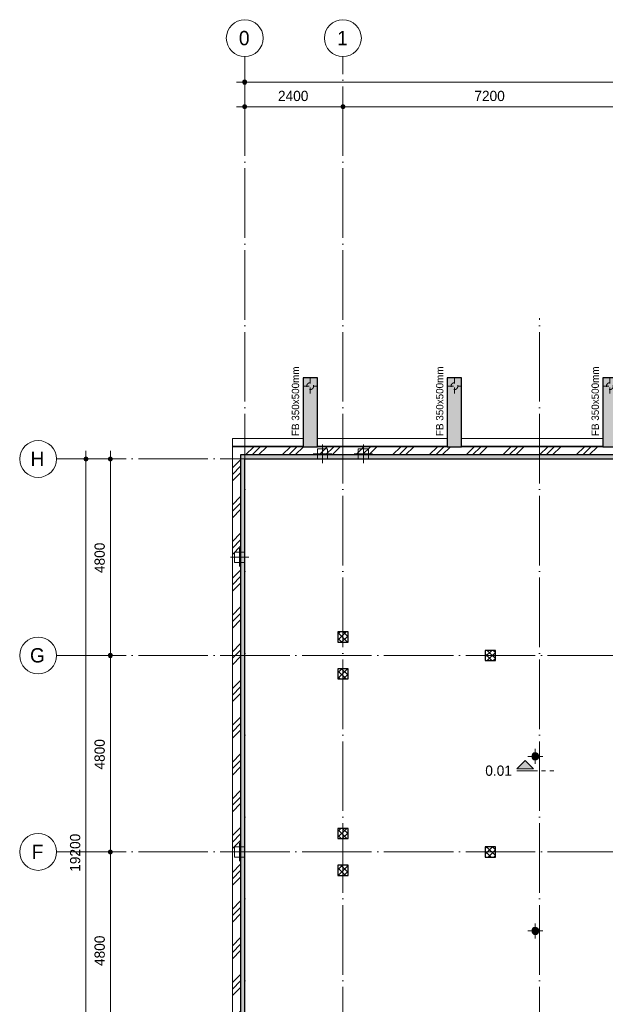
# Model space of a CAD drawing. Header units: millimetres. Extents: x -2900 to 56100, y -900 to 49332.
# Tile 4 of 8: x -2900 to 11412, y 25277 to 49332. Entities that reach past the tile are written whole.
import ezdxf

# ---------------------------------------------------------------- set-up
doc = ezdxf.new("R2010")
doc.units = ezdxf.units.MM
for name, pattern in [('WSP_hartlijn', [800, 500, -100, 100, -100]), ('WSP_hhidden', [250, 150, -100]), ('WSP_stramienlijn', [2000, 1700, -150, 0, -150])]:
    doc.linetypes.add(name, pattern=pattern)
for name, color, linetype, lineweight in [('00_algemeen - hartlijn', 7, 'Continuous', 13), ('00_algemeen - hhidden - 0_13mm', 7, 'WSP_hhidden', 13), ('00_maatvoering', 8, 'Continuous', 13), ('00_maatvoering-100', 8, 'Continuous', 13), ('03_viewports - sections', 1, 'Continuous', 13), ('07_stramien', 4, 'Continuous', 13), ('16_funderingsconstructies', 2, 'Continuous', 18), ('16_funderingsconstructies - voeten en balken -cut-', 3, 'Continuous', 25), ('17_paalfunderingen - beton -cut-', 3, 'Continuous', 25), ('17_paalfunderingen - prefab -cut-', 3, 'Continuous', 25), ('28_hoofddraagconstructies - kolommen en liggers', 1, 'Continuous', 13), ('28_hoofddraagconstructies - kolommen en liggers - staal', 1, 'Continuous', 13), ('28_hoofddraagconstructies - tags', 7, 'Continuous', 18)]:
    doc.layers.add(name, color=color, linetype=linetype, lineweight=lineweight)
doc.layers.add('16_funderingsconstructies - voeten en balken', color=2, linetype='Continuous')
doc.styles.add('Revittext', font='txt', dxfattribs={"height": 350})
doc.styles.add('Revittext_1', font='txt', dxfattribs={"height": 250})
doc.styles.add('Revittext_2', font='txt', dxfattribs={"height": 180})
doc.dimstyles.new('WSP_25_-_transparant', dxfattribs={"dimscale": 304.8, "dimtxt": 252.223969, "dimasz": 1.312336, "dimexe": 0.656168, "dimexo": 0.0625, "dimgap": 0.213255, "dimtad": 1, "dimdec": 0, "dimzin": 0, "dimdsep": 46, "dimtxsty": 'Revittext_1', "dimblk1": 'DOTSMALL', "dimblk2": 'DOTSMALL', "dimsah": 1, "dimcen": 0.09, "dimdle": 0.656168, "dimazin": 0, "dimtfac": 1, "dimtdec": 4, "dimtix": 1, "dimtmove": 0, "dimatfit": 3, "dimfxl": 0.656168, "dimfxlon": 1, "dimtvp": 1, "dimtolj": 1, "dimtzin": 0, "dimarcsym": 2})
pattern_1 = [(45, (0, 0), (-449.013, 449.013), []), (45, (158.75, 0), (0, 898.026), []), (45, (-158.75, 0), (0, 898.026), [])]

# ---------------------------------------------------------------- blocks, each defined once
blk = doc.blocks.new('17_WSP_FD_beton - fundatiepaal v21-1 - ø168_178 _stalen buis_-1347620-fundering - plot - 100')
at = {"layer": '16_funderingsconstructies'}
blk.add_hatch(color=256, dxfattribs=at).paths.add_polyline_path([(15, -83), (42, -73), (64, -54), (79, -29), (84, 0), (79, 29), (64, 54), (42, 73), (15, 83), (-15, 83), (-42, 73), (-64, 54), (-79, 29), (-84, 0), (-79, -29), (-64, -54), (-42, -73), (-15, -83)])
at = {"layer": '00_algemeen - hartlijn', "linetype": 'WSP_hartlijn'}
for p, q in [((-184, 0), (184, 0)), ((0, -184), (0, 184))]:
    blk.add_line(p, q, dxfattribs=at)
at = {"layer": '17_paalfunderingen - beton -cut-'}
for start, end in [(360, 180), (180, 360)]:
    blk.add_arc((0, 0), 84, start, end, dxfattribs=at)
blk = doc.blocks.new('28_WSP_SF_staal - HFL v21-0 - Lequ 200x200x16 - S235-1314710-fundering - plot - 100')
at = {"layer": '00_algemeen - hhidden - 0_13mm'}
blk.add_line((-862.5, 39.2), (862.5, 39.2), dxfattribs=at)
at = {"layer": '28_hoofddraagconstructies - kolommen en liggers - staal'}
for p, q in [((862.5, 55.2), (-862.5, 55.2)), ((-862.5, 39.2), (862.5, 39.2)), ((862.5, 55.2), (862.5, 48.2)), ((862.5, 48.2), (862.5, 39.2)), ((862.5, 39.2), (862.5, 21.2)), ((862.5, 21.2), (862.5, -135.8)), ((-862.5, -144.8), (862.5, -144.8)), ((862.5, -135.8), (862.5, -144.8))]:
    blk.add_line(p, q, dxfattribs=at)
blk = doc.blocks.new('28_WSP_SF_staal - HFL v21-0 - Lequ 200x200x16 - S235-1314718-fundering - plot - 100')
at = {"layer": '00_algemeen - hhidden - 0_13mm'}
blk.add_line((-1725, 39.2), (1725, 39.2), dxfattribs=at)
blk = doc.blocks.new('28_WSP_SF_staal - HFL v21-0 - Lequ 200x200x16 - S235-1314713-fundering - plot - 100')
at = {"layer": '00_algemeen - hhidden - 0_13mm'}
blk.add_line((-1587.5, 39.2), (1587.5, 39.2), dxfattribs=at)
blk = doc.blocks.new('17_WSP_FD_prefab - fundatiepaal v18-0 - 250x250-V88-fundering - plot - 100')
at = {"layer": '00_algemeen - hartlijn', "color": 135}
blk.add_line((0, -225), (0, -125), dxfattribs=at)
at = {"layer": '16_funderingsconstructies', "color": 135, "lineweight": 13}
for p, q in [((-225, 0), (225, 0)), ((125, 125), (-125, 125)), ((-125, 125), (-125, -125)), ((0, -125), (0, 225)), ((125, -125), (125, 125))]:
    blk.add_line(p, q, dxfattribs=at)
blk = doc.blocks.new('17_WSP_FD_prefab - fundatiepaal v18-0 - 250x250-V91-fundering - plot - 100')
at = {"layer": '00_algemeen - hartlijn', "color": 135}
for p, q in [((-225, 0), (-175, 0)), ((125, 0), (225, 0))]:
    blk.add_line(p, q, dxfattribs=at)
at = {"layer": '16_funderingsconstructies', "color": 135, "lineweight": 13}
for p, q in [((-175, 0), (125, 0)), ((125, 125), (-125, 125)), ((-125, 125), (-125, -125)), ((0, -225), (0, 225)), ((-125, -125), (125, -125))]:
    blk.add_line(p, q, dxfattribs=at)
blk = doc.blocks.new('17_WSP_FD_prefab - fundatiepaal v18-0 - 250x250-1089444-fundering - plot - 100')
at = {"layer": '16_funderingsconstructies', "lineweight": 13}
h = blk.add_hatch(dxfattribs=at)
h.set_pattern_fill('FP_3', color=10, style=0, pattern_type=2)
h.set_pattern_definition([(45, (-5000, -34250), (-70.71068, 70.71068), []), (135, (-5000, -34250), (-70.71068, -70.71068), [])])
h.paths.add_polyline_path([(-125, -125), (125, -125), (125, 125), (-125, 125)])
at = {"layer": '17_paalfunderingen - prefab -cut-', "color": 8}
for p, q in [((125, 125), (-125, 125)), ((-125, 125), (-125, -125)), ((125, -125), (125, 125)), ((-125, -125), (125, -125))]:
    blk.add_line(p, q, dxfattribs=at)
blk = doc.blocks.new('17_WSP_FD_prefab - fundatiepaal v18-0 - 250x250-V4-fundering - plot - 100')
at = {"layer": '16_funderingsconstructies', "lineweight": 13}
h = blk.add_hatch(dxfattribs=at)
h.set_pattern_fill('FP_4', color=10, style=0, pattern_type=2)
h.set_pattern_definition([(45, (-5000, -33350), (-70.71068, 70.71068), []), (135, (-5000, -33350), (-70.71068, -70.71068), [])])
h.paths.add_polyline_path([(-125, -125), (125, -125), (125, 125), (-125, 125)])
at = {"layer": '17_paalfunderingen - prefab -cut-', "color": 8}
for p, q in [((125, 125), (-125, 125)), ((-125, 125), (-125, -125)), ((125, -125), (125, 125)), ((-125, -125), (125, -125))]:
    blk.add_line(p, q, dxfattribs=at)
blk = doc.blocks.new('17_WSP_FD_prefab - fundatiepaal v18-0 - 250x250-1089782-fundering - plot - 100')
at = {"layer": '16_funderingsconstructies', "lineweight": 13}
h = blk.add_hatch(dxfattribs=at)
h.set_pattern_fill('FP_5', color=10, style=0, pattern_type=2)
h.set_pattern_definition([(45, (-8600, -33800), (-70.71068, 70.71068), []), (135, (-8600, -33800), (-70.71068, -70.71068), [])])
h.paths.add_polyline_path([(-125, -125), (125, -125), (125, 125), (-125, 125)])
at = {"layer": '17_paalfunderingen - prefab -cut-', "color": 8}
for p, q in [((125, 125), (-125, 125)), ((-125, 125), (-125, -125)), ((125, -125), (125, 125)), ((-125, -125), (125, -125))]:
    blk.add_line(p, q, dxfattribs=at)
blk = doc.blocks.new('17_WSP_FD_prefab - fundatiepaal v18-0 - 250x250-V14-fundering - plot - 100')
at = {"layer": '16_funderingsconstructies', "lineweight": 13}
h = blk.add_hatch(dxfattribs=at)
h.set_pattern_fill('FP_14', color=10, style=0, pattern_type=2)
h.set_pattern_definition([(45, (-5000, -29450), (-70.71068, 70.71068), []), (135, (-5000, -29450), (-70.71068, -70.71068), [])])
h.paths.add_polyline_path([(-125, -125), (125, -125), (125, 125), (-125, 125)])
at = {"layer": '17_paalfunderingen - prefab -cut-', "color": 8}
for p, q in [((125, 125), (-125, 125)), ((-125, 125), (-125, -125)), ((125, -125), (125, 125)), ((-125, -125), (125, -125))]:
    blk.add_line(p, q, dxfattribs=at)
blk = doc.blocks.new('17_WSP_FD_prefab - fundatiepaal v18-0 - 250x250-V15-fundering - plot - 100')
at = {"layer": '16_funderingsconstructies', "lineweight": 13}
h = blk.add_hatch(dxfattribs=at)
h.set_pattern_fill('FP_15', color=10, style=0, pattern_type=2)
h.set_pattern_definition([(45, (-5000, -28550), (-70.71068, 70.71068), []), (135, (-5000, -28550), (-70.71068, -70.71068), [])])
h.paths.add_polyline_path([(-125, -125), (125, -125), (125, 125), (-125, 125)])
at = {"layer": '17_paalfunderingen - prefab -cut-', "color": 8}
for p, q in [((125, 125), (-125, 125)), ((-125, 125), (-125, -125)), ((125, -125), (125, 125)), ((-125, -125), (125, -125))]:
    blk.add_line(p, q, dxfattribs=at)
blk = doc.blocks.new('17_WSP_FD_prefab - fundatiepaal v18-0 - 250x250-V16-fundering - plot - 100')
at = {"layer": '16_funderingsconstructies', "lineweight": 13}
h = blk.add_hatch(dxfattribs=at)
h.set_pattern_fill('FP_16', color=10, style=0, pattern_type=2)
h.set_pattern_definition([(45, (-8600, -29000), (-70.71068, 70.71068), []), (135, (-8600, -29000), (-70.71068, -70.71068), [])])
h.paths.add_polyline_path([(-125, -125), (125, -125), (125, 125), (-125, 125)])
at = {"layer": '17_paalfunderingen - prefab -cut-', "color": 8}
for p, q in [((125, 125), (-125, 125)), ((-125, 125), (-125, -125)), ((125, -125), (125, 125)), ((-125, -125), (125, -125))]:
    blk.add_line(p, q, dxfattribs=at)
blk = doc.blocks.new('17_WSP_FD_beton - fundatiepaal v21-1 - ø168_178 _stalen buis_-V97-fundering - plot - 100')
at = {"layer": '00_algemeen - hartlijn', "linetype": 'WSP_hartlijn'}
for p, q in [((-184, 0), (-175, 0)), ((175, 0), (184, 0))]:
    blk.add_line(p, q, dxfattribs=at)
at = {"layer": '16_funderingsconstructies', "linetype": 'WSP_hhidden', "lineweight": 13}
for p, q in [((-175, 0), (175, 0)), ((0, -184), (0, 184))]:
    blk.add_line(p, q, dxfattribs=at)
blk.add_circle((0, 0), 84, dxfattribs=at)
blk = doc.blocks.new('Grid - Stramienbol 9_0mm-3500-fundering - plot - 100')
at = {"layer": '07_stramien'}
blk.add_circle((0, 0), 4.5, dxfattribs=at)
blk = doc.blocks.new('DIMBLOCK1-fundering - plot - 100')
at = {"layer": '00_maatvoering-100'}
h = blk.add_hatch(color=256, dxfattribs=at)
edge = h.paths.add_edge_path()
edge.add_arc((2600, 47807), 50, 0, 360)
h = blk.add_hatch(color=256, dxfattribs=at)
edge = h.paths.add_edge_path()
edge.add_arc((29000, 47807), 50, 0, 360)
for p, q in [((2600, 48007), (2600, 47607)), ((2600, 47807), (2600, 48007)), ((29000, 48007), (29000, 47607)), ((29000, 47807), (29000, 48007)), ((2400, 47807), (29000, 47807))]:
    blk.add_line(p, q, dxfattribs=at)
for centre in [(2600, 47807), (29000, 47807)]:
    blk.add_circle(centre, 50, dxfattribs=at)
at = {"layer": '00_maatvoering-100', "color": 0, "insert": (15315, 48195), "char_height": 250, "width": 1164.11, "attachment_point": 1, "line_spacing_factor": 0.931288, "style": 'Revittext_1'}
blk.add_mtext('26400', dxfattribs=at)
blk = doc.blocks.new('_DotSmall')
at = {"color": 0, "linetype": 'ByBlock', "const_width": 0.5}
blk.add_lwpolyline([(-0.0625, 0, 1), (0.0625, 0, 1)], format="xyb", close=True, dxfattribs=at)
blk = doc.blocks.new('DIMBLOCK4-fundering - plot - 100')
at = {"layer": '00_maatvoering-100'}
h = blk.add_hatch(color=256, dxfattribs=at)
edge = h.paths.add_edge_path()
edge.add_arc((2600, 47207), 50, 0, 360)
h = blk.add_hatch(color=256, dxfattribs=at)
edge = h.paths.add_edge_path()
edge.add_arc((5000, 47207), 50, 0, 360)
for p, q in [((2600, 47407), (2600, 47007)), ((2600, 47207), (2600, 47407)), ((5000, 47407), (5000, 47007)), ((5000, 47207), (5000, 47407)), ((2400, 47207), (5000, 47207))]:
    blk.add_line(p, q, dxfattribs=at)
for centre in [(2600, 47207), (5000, 47207)]:
    blk.add_circle(centre, 50, dxfattribs=at)
at = {"layer": '00_maatvoering-100', "color": 0, "insert": (3412, 47595), "char_height": 250, "width": 931.29, "attachment_point": 1, "line_spacing_factor": 0.931288, "style": 'Revittext_1'}
blk.add_mtext('2400', dxfattribs=at)
blk = doc.blocks.new('DIMBLOCK5-fundering - plot - 100')
at = {"layer": '00_maatvoering-100'}
h = blk.add_hatch(color=256, dxfattribs=at)
edge = h.paths.add_edge_path()
edge.add_arc((5000, 47207), 50, 0, 360)
h = blk.add_hatch(color=256, dxfattribs=at)
edge = h.paths.add_edge_path()
edge.add_arc((12200, 47207), 50, 0, 360)
for p, q in [((5000, 47407), (5000, 47007)), ((5000, 47207), (5000, 47407)), ((12200, 47407), (12200, 47007)), ((12200, 47207), (12200, 47407)), ((5000, 47207), (12200, 47207))]:
    blk.add_line(p, q, dxfattribs=at)
for centre in [(5000, 47207), (12200, 47207)]:
    blk.add_circle(centre, 50, dxfattribs=at)
at = {"layer": '00_maatvoering-100', "color": 0, "insert": (8212, 47595), "char_height": 250, "width": 931.29, "attachment_point": 1, "line_spacing_factor": 0.931288, "style": 'Revittext_1'}
blk.add_mtext('7200', dxfattribs=at)
blk = doc.blocks.new('DIMBLOCK18-fundering - plot - 100')
at = {"layer": '00_maatvoering-100'}
h = blk.add_hatch(color=256, dxfattribs=at)
edge = h.paths.add_edge_path()
edge.add_arc((-1282, 38600), 50, 0, 360)
h = blk.add_hatch(color=256, dxfattribs=at)
edge = h.paths.add_edge_path()
edge.add_arc((-1282, 19400), 50, 0, 360)
for p, q in [((-1282, 38800), (-1282, 19400)), ((-1082, 38600), (-1482, 38600)), ((-1282, 38600), (-1082, 38600)), ((-1082, 19400), (-1482, 19400)), ((-1282, 19400), (-1082, 19400))]:
    blk.add_line(p, q, dxfattribs=at)
for centre in [(-1282, 38600), (-1282, 19400)]:
    blk.add_circle(centre, 50, dxfattribs=at)
at = {"layer": '00_maatvoering-100', "color": 0, "insert": (-1671, 28515), "char_height": 250, "width": 1164.11, "attachment_point": 1, "rotation": 90, "line_spacing_factor": 0.931288, "style": 'Revittext_1'}
blk.add_mtext('19200', dxfattribs=at)
blk = doc.blocks.new('DIMBLOCK20-fundering - plot - 100')
at = {"layer": '00_maatvoering-100'}
h = blk.add_hatch(color=256, dxfattribs=at)
edge = h.paths.add_edge_path()
edge.add_arc((-682, 38600), 50, 0, 360)
h = blk.add_hatch(color=256, dxfattribs=at)
edge = h.paths.add_edge_path()
edge.add_arc((-682, 33800), 50, 0, 360)
for p, q in [((-682, 38800), (-682, 33800)), ((-482, 38600), (-882, 38600)), ((-682, 38600), (-482, 38600)), ((-482, 33800), (-882, 33800)), ((-682, 33800), (-482, 33800))]:
    blk.add_line(p, q, dxfattribs=at)
for centre in [(-682, 38600), (-682, 33800)]:
    blk.add_circle(centre, 50, dxfattribs=at)
at = {"layer": '00_maatvoering-100', "color": 0, "insert": (-1071, 35812), "char_height": 250, "width": 931.29, "attachment_point": 1, "rotation": 90, "line_spacing_factor": 0.931288, "style": 'Revittext_1'}
blk.add_mtext('4800', dxfattribs=at)
blk = doc.blocks.new('DIMBLOCK21-fundering - plot - 100')
at = {"layer": '00_maatvoering-100'}
h = blk.add_hatch(color=256, dxfattribs=at)
edge = h.paths.add_edge_path()
edge.add_arc((-682, 33800), 50, 0, 360)
h = blk.add_hatch(color=256, dxfattribs=at)
edge = h.paths.add_edge_path()
edge.add_arc((-682, 29000), 50, 0, 360)
for p, q in [((-482, 33800), (-882, 33800)), ((-682, 33800), (-682, 29000)), ((-682, 33800), (-482, 33800)), ((-482, 29000), (-882, 29000)), ((-682, 29000), (-482, 29000))]:
    blk.add_line(p, q, dxfattribs=at)
for centre in [(-682, 33800), (-682, 29000)]:
    blk.add_circle(centre, 50, dxfattribs=at)
at = {"layer": '00_maatvoering-100', "color": 0, "insert": (-1071, 31012), "char_height": 250, "width": 931.29, "attachment_point": 1, "rotation": 90, "line_spacing_factor": 0.931288, "style": 'Revittext_1'}
blk.add_mtext('4800', dxfattribs=at)
blk = doc.blocks.new('DIMBLOCK22-fundering - plot - 100')
at = {"layer": '00_maatvoering-100'}
h = blk.add_hatch(color=256, dxfattribs=at)
edge = h.paths.add_edge_path()
edge.add_arc((-682, 29000), 50, 0, 360)
h = blk.add_hatch(color=256, dxfattribs=at)
edge = h.paths.add_edge_path()
edge.add_arc((-682, 24200), 50, 0, 360)
for p, q in [((-482, 29000), (-882, 29000)), ((-682, 29000), (-682, 24200)), ((-682, 29000), (-482, 29000)), ((-482, 24200), (-882, 24200)), ((-682, 24200), (-482, 24200))]:
    blk.add_line(p, q, dxfattribs=at)
for centre in [(-682, 29000), (-682, 24200)]:
    blk.add_circle(centre, 50, dxfattribs=at)
at = {"layer": '00_maatvoering-100', "color": 0, "insert": (-1071, 26212), "char_height": 250, "width": 931.29, "attachment_point": 1, "rotation": 90, "line_spacing_factor": 0.931288, "style": 'Revittext_1'}
blk.add_mtext('4800', dxfattribs=at)
blk = doc.blocks.new('Detail View - Horizontaal links-29825-fundering - plot - 100')
at = {"layer": '03_viewports - sections'}
blk.add_hatch(color=240, dxfattribs=at).paths.add_polyline_path([(4, 0.5), (0, 0.5), (2, 2.5)])
at = {"layer": '03_viewports - sections', "color": 240}
for p, q in [((2, 2.5), (0, 0.5)), ((4, 0.5), (2, 2.5)), ((0, 0.5), (4, 0.5))]:
    blk.add_line(p, q, dxfattribs=at)

msp = doc.modelspace()

# ---------------------------------------------------------------- hatches: boundary and pattern name
at = {"layer": '16_funderingsconstructies - voeten en balken'}
for color, points in [(256, [(4025, 38900), (4375, 38900), (4375, 40580), (4025, 40580), (4025, 39176.9)]), (256, [(7900, 38900), (7900, 40580), (7550, 40580), (7550, 38900)]), (256, [(11350, 38900), (11700, 38900), (11700, 40580), (11350, 40580), (11350, 39176.9)]), (10, [(29000, 38600), (29100, 38600), (29100, 38700), (2500, 38700), (2500, 38600), (27733.5, 38600)]), (10, [(2500, 19400), (2600, 19400), (2600, 38600), (2500, 38600), (2500, 26924.5)])]:
    msp.add_hatch(color=color, dxfattribs=at).paths.add_polyline_path(points)
at = {"layer": '16_funderingsconstructies - voeten en balken', "lineweight": 13}
h = msp.add_hatch(dxfattribs=at)
h.set_pattern_fill('FP_1', color=10, style=0, pattern_type=2)
h.set_pattern_definition(pattern_1)
h.paths.add_polyline_path([(29300, 38600), (29300, 38900), (2300, 38900), (2300, 38600), (2500, 38600), (2500, 38700), (29100, 38700), (29100, 38600)])
h = msp.add_hatch(dxfattribs=at)
h.set_pattern_fill('FP_1', color=10, style=0, pattern_type=2)
h.set_pattern_definition(pattern_1)
h.paths.add_polyline_path([(2300, 19400), (2500, 19400), (2500, 38600), (2300, 38600), (2300, 19404.2)])

# ---------------------------------------------------------------- linework, layer by layer
at = {"layer": '03_viewports - sections', "color": 20, "linetype": 'WSP_hartlijn', "lineweight": 18}
msp.add_line((9253.8, 30983), (10155.6, 30983), dxfattribs=at)
at = {"layer": '07_stramien', "linetype": 'WSP_stramienlijn'}
for p, q in [((2600, 0), (2600, 48432.3)), ((5000, 0), (5000, 48432.3)), ((9800, 0), (9800, 42040.5)), ((-2000, 38600), (55200, 38600)), ((-2000, 33800), (55200, 33800)), ((-2000, 29000), (55200, 29000))]:
    msp.add_line(p, q, dxfattribs=at)
at = {"layer": '16_funderingsconstructies - voeten en balken', "color": 55, "lineweight": 18}
for p, q in [((2300, 38900), (2300, 38600)), ((2300, 38900), (4025, 38900)), ((4375, 38900), (7550, 38900)), ((7900, 38900), (11350, 38900)), ((2300, 19400), (2300, 38600))]:
    msp.add_line(p, q, dxfattribs=at)
at = {"layer": '16_funderingsconstructies - voeten en balken -cut-'}
for p, q in [((4375, 40580), (4025, 40580)), ((4025, 40580), (4025, 38900)), ((4375, 38900), (4375, 40580)), ((7900, 40580), (7550, 40580)), ((7550, 40580), (7550, 38900)), ((7900, 38900), (7900, 40580)), ((11700, 40580), (11350, 40580)), ((11350, 40580), (11350, 38900)), ((4025, 38900), (4375, 38900)), ((7550, 38900), (7900, 38900)), ((11350, 38900), (11700, 38900))]:
    msp.add_line(p, q, dxfattribs=at)
at = {"layer": '16_funderingsconstructies - voeten en balken -cut-', "color": 8}
for p, q in [((29100, 38700), (2500, 38700)), ((2500, 38700), (2500, 38600)), ((2500, 38600), (2500, 19400)), ((2600, 38600), (29000, 38600)), ((2600, 19400), (2600, 38600))]:
    msp.add_line(p, q, dxfattribs=at)
at = {"layer": '28_hoofddraagconstructies - kolommen en liggers - staal'}
for p, q in [((7550, 39100), (4375, 39100)), ((11350, 39100), (7900, 39100)), ((7550, 38916), (4375, 38916)), ((4375, 38900), (7550, 38900)), ((11350, 38916), (7900, 38916)), ((7900, 38900), (11350, 38900))]:
    msp.add_line(p, q, dxfattribs=at)

# ---------------------------------------------------------------- block references
at = {"layer": '00_algemeen - hhidden - 0_13mm', "rotation": 180}
for name, p in [('28_WSP_SF_staal - HFL v21-0 - Lequ 200x200x16 - S235-1314713-fundering - plot - 100', (5962.5, 38955.2)), ('28_WSP_SF_staal - HFL v21-0 - Lequ 200x200x16 - S235-1314718-fundering - plot - 100', (9625, 38955.2))]:
    msp.add_blockref(name, p, dxfattribs=at)
at = {"layer": '03_viewports - sections', "color": 20, "lineweight": 18, "xscale": 99.99999999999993, "yscale": 99.99999999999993, "zscale": 99.99999999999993}
msp.add_blockref('Detail View - Horizontaal links-29825-fundering - plot - 100', (9253.8, 30983), dxfattribs=at)
at = {"layer": '07_stramien', "xscale": 99.99999999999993, "yscale": 99.99999999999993, "zscale": 99.99999999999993}
for p in [(2600, 48882.3), (5000, 48882.3)]:
    msp.add_blockref('Grid - Stramienbol 9_0mm-3500-fundering - plot - 100', p, dxfattribs=at)
at = {"layer": '07_stramien', "xscale": 99.99999999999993, "yscale": 99.99999999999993, "zscale": 99.99999999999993, "rotation": 269.9999999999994}
for p in [(-2450, 38600), (-2450, 33800), (-2450, 29000)]:
    msp.add_blockref('Grid - Stramienbol 9_0mm-3500-fundering - plot - 100', p, dxfattribs=at)
at = {"layer": '16_funderingsconstructies', "linetype": 'WSP_hhidden', "lineweight": 13}
for p in [(4200, 40379.8), (7725, 40379.8), (11525, 40379.8)]:
    msp.add_blockref('17_WSP_FD_beton - fundatiepaal v21-1 - ø168_178 _stalen buis_-V97-fundering - plot - 100', p, dxfattribs=at)
at = {"layer": '16_funderingsconstructies', "color": 135, "lineweight": 13}
for name, p in [('17_WSP_FD_prefab - fundatiepaal v18-0 - 250x250-V88-fundering - plot - 100', (4500, 38725)), ('17_WSP_FD_prefab - fundatiepaal v18-0 - 250x250-V88-fundering - plot - 100', (5500, 38725)), ('17_WSP_FD_prefab - fundatiepaal v18-0 - 250x250-V91-fundering - plot - 100', (2475, 36200)), ('17_WSP_FD_prefab - fundatiepaal v18-0 - 250x250-1089444-fundering - plot - 100', (5000, 34250)), ('17_WSP_FD_prefab - fundatiepaal v18-0 - 250x250-1089782-fundering - plot - 100', (8600, 33800)), ('17_WSP_FD_prefab - fundatiepaal v18-0 - 250x250-V4-fundering - plot - 100', (5000, 33350)), ('17_WSP_FD_prefab - fundatiepaal v18-0 - 250x250-V14-fundering - plot - 100', (5000, 29450)), ('17_WSP_FD_prefab - fundatiepaal v18-0 - 250x250-V91-fundering - plot - 100', (2475, 29000)), ('17_WSP_FD_prefab - fundatiepaal v18-0 - 250x250-V16-fundering - plot - 100', (8600, 29000)), ('17_WSP_FD_prefab - fundatiepaal v18-0 - 250x250-V15-fundering - plot - 100', (5000, 28550))]:
    msp.add_blockref(name, p, dxfattribs=at)
at = {"layer": '16_funderingsconstructies'}
for p in [(9700, 31333.5), (9700, 27071.5)]:
    msp.add_blockref('17_WSP_FD_beton - fundatiepaal v21-1 - ø168_178 _stalen buis_-1347620-fundering - plot - 100', p, dxfattribs=at)
at = {"layer": '28_hoofddraagconstructies - kolommen en liggers', "rotation": 180}
msp.add_blockref('28_WSP_SF_staal - HFL v21-0 - Lequ 200x200x16 - S235-1314710-fundering - plot - 100', (3162.5, 38955.2), dxfattribs=at)

# ---------------------------------------------------------------- texts
at = {"layer": '03_viewports - sections', "color": 20, "insert": (8479, 31110.6), "char_height": 250, "width": 817.721, "attachment_point": 1, "style": 'Revittext_1'}
msp.add_mtext('0.01', dxfattribs=at)
at = {"layer": '07_stramien', "char_height": 350, "attachment_point": 1, "style": 'Revittext'}
for s, insert, width in [('0', (2457.4, 49057.9), 336.709), ('1', (4857.4, 49057.9), 336.709), ('H', (-2634.6, 38778.3), 432.911), ('G', (-2647.6, 33978.3), 464.979), ('F', (-2608.1, 29178.3), 368.776)]:
    msp.add_mtext(s, dxfattribs=dict(at, insert=insert, width=width))
at = {"layer": '28_hoofddraagconstructies - tags', "lineweight": 13, "char_height": 180, "width": 2108.438, "attachment_point": 1, "rotation": 90, "style": 'Revittext_2'}
for insert in [(3749.9, 39160.9), (7274.9, 39160.9), (11074.9, 39160.9)]:
    msp.add_mtext('FB 350x500mm', dxfattribs=dict(at, insert=insert))

# ---------------------------------------------------------------- dimensions: what is measured, and where the dimension line sits
at = {"layer": '00_maatvoering'}
for base, p1, p2, override, picture, middle in [((29000, 47806.5), (2600, 48006.5), (29000, 48006.5), {"dimpost": '<>', "dimfxl": 26400}, 'DIMBLOCK1-fundering - plot - 100', (15800, 47999.2)), ((5000, 47206.5), (2600, 47406.5), (5000, 47406.5), {"dimpost": '<>', "dimfxl": 2400}, 'DIMBLOCK4-fundering - plot - 100', (3800, 47399.2)), ((12200, 47206.5), (5000, 47406.5), (12200, 47406.5), {"dimpost": '<>', "dimfxl": 7200}, 'DIMBLOCK5-fundering - plot - 100', (8600, 47399.2))]:
    dim = msp.add_linear_dim(base=base, p1=p1, p2=p2, dimstyle='WSP_25_-_transparant', override=override, dxfattribs=at)
    dim.commit()
    dim.dimension.update_dxf_attribs({"geometry": picture, "text_midpoint": middle})
for base, p1, p2, override, picture, middle in [((-1282, 19400), (-1082, 38600), (-1082, 19400), {"dimpost": '<>', "dimfxl": 19200}, 'DIMBLOCK18-fundering - plot - 100', (-1474.7, 29000)), ((-682, 33800), (-482, 38600), (-482, 33800), {"dimpost": '<>', "dimfxl": 4800}, 'DIMBLOCK20-fundering - plot - 100', (-874.7, 36200)), ((-682, 29000), (-482, 33800), (-482, 29000), {"dimpost": '<>', "dimfxl": 4800}, 'DIMBLOCK21-fundering - plot - 100', (-874.7, 31400)), ((-682, 24200), (-482, 29000), (-482, 24200), {"dimpost": '<>', "dimfxl": 4800}, 'DIMBLOCK22-fundering - plot - 100', (-874.7, 26600))]:
    dim = msp.add_linear_dim(base=base, p1=p1, p2=p2, angle=90, dimstyle='WSP_25_-_transparant', override=override, dxfattribs=at)
    dim.commit()
    dim.dimension.update_dxf_attribs({"geometry": picture, "text_midpoint": middle})

doc.saveas('drawing.dxf')
